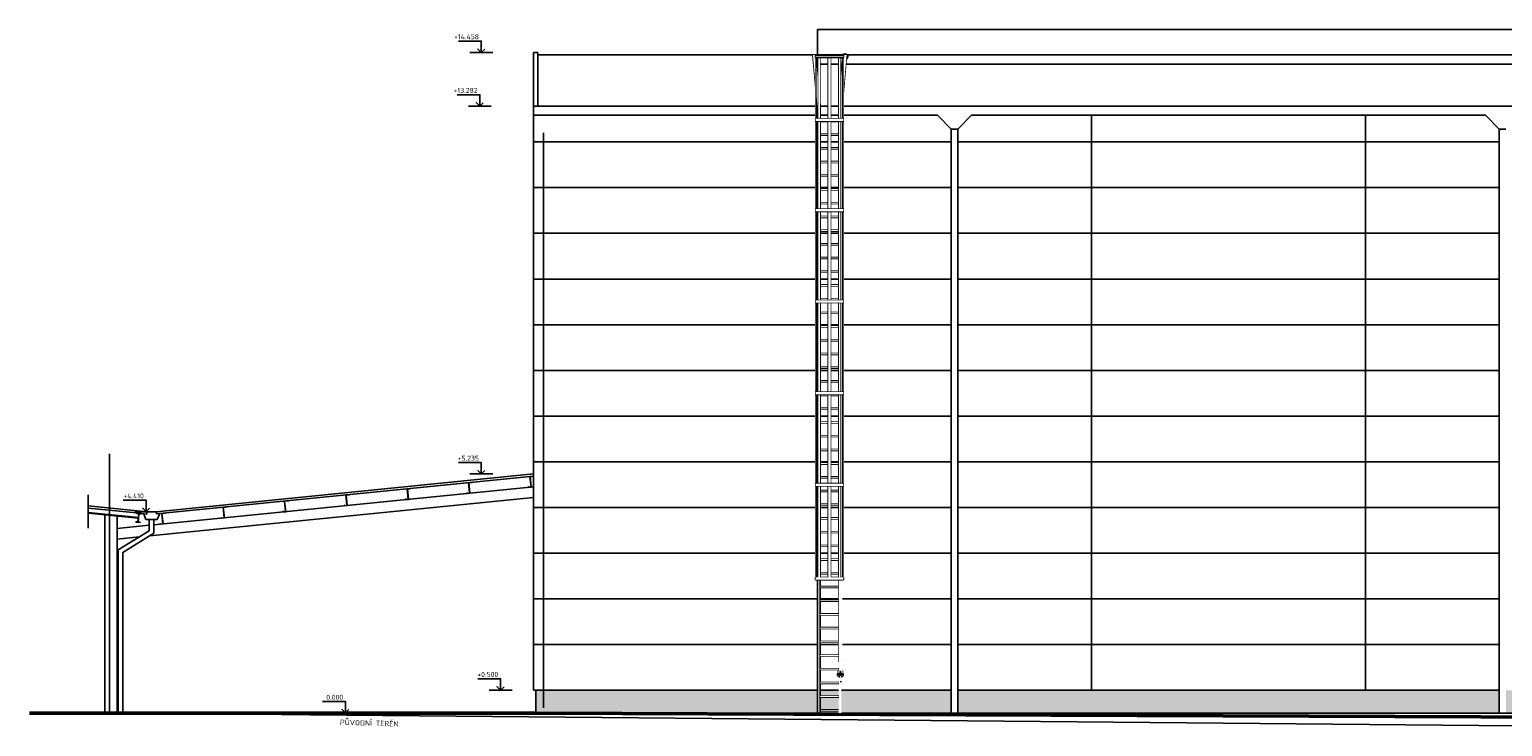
# Model space of a CAD drawing. Header units: millimetres. Extents: x -102634 to 407724, y -68883 to 155589.
# Tile 29 of 80: x 170493 to 202746, y 2695 to 17952. Entities that reach past the tile are written whole.
import ezdxf
from ezdxf.enums import TextEntityAlignment as Align
from ezdxf.lldxf.tags import DXFTag

# ---------------------------------------------------------------- set-up
doc = ezdxf.new("R2010")
doc.units = ezdxf.units.MM
doc.header["$LTSCALE"] = 20
doc.set_wipeout_variables(frame=1)
for name, color, linetype, lineweight in [('CAVNEJSI_POHLED', 7, 'Continuous', 25), ('CKSTENY_REZ', 7, 'Continuous', 50), ('CKTEXTY_MALE', 8, 'Continuous', 18), ('pohledy', 7, 'Continuous', 25), ('srafy', 7, 'Continuous', 18)]:
    doc.layers.add(name, color=color, linetype=linetype, lineweight=lineweight)
doc.layers.add('CKKOTY_VYS', color=8, linetype='Continuous', lineweight=25, plot=False)
doc.styles.get("Standard").update_dxf_attribs({"font": 'isocpeur.ttf'})
tags = doc.linetypes.add('DASHED', pattern=[19.05, 12.7, -6.35]).pattern_tags.tags
tags[6:7] = [DXFTag(74, 4), DXFTag(75, 0), DXFTag(340, '0'), DXFTag(46, 0.0), DXFTag(50, 0.0), DXFTag(44, 0.0), DXFTag(45, 0.0)]
tags[4:5] = [DXFTag(74, 4), DXFTag(75, 0), DXFTag(340, '0'), DXFTag(46, 0.0), DXFTag(50, 0.0), DXFTag(44, 0.0), DXFTag(45, 0.0)]
tags = doc.linetypes.add('DOT', pattern=[6.35, 0, -6.35]).pattern_tags.tags
tags[6:7] = [DXFTag(74, 4), DXFTag(75, 0), DXFTag(340, '0'), DXFTag(46, 0.0), DXFTag(50, 0.0), DXFTag(44, 0.0), DXFTag(45, 0.0)]
tags[4:5] = [DXFTag(74, 4), DXFTag(75, 0), DXFTag(340, '0'), DXFTag(46, 0.0), DXFTag(50, 0.0), DXFTag(44, 0.0), DXFTag(45, 0.0)]
tags = doc.linetypes.add('PRERUSENI', pattern='A,60,[100,CADKON.SHX,S=2.5,R=0,X=0,Y=0],-10', length=70).pattern_tags.tags
tags[12:13] = [DXFTag(74, 4), DXFTag(75, 0), DXFTag(340, '0'), DXFTag(46, 0.0), DXFTag(50, 0.0), DXFTag(44, 0.0), DXFTag(45, 0.0)]

# ---------------------------------------------------------------- blocks, each defined once
blk = doc.blocks.new('*U735')
at = {"color": 0, "linetype": 'ByBlock', "lineweight": -2}
blk.add_lwpolyline([(-1.5, 1.5), (0, 0), (1.5, 1.5), (0, 0), (0, 5), (10, 5)], dxfattribs=at)
blk = doc.blocks.new('*U736')
at = {"color": 0, "linetype": 'ByBlock', "lineweight": -2}
blk.add_lwpolyline([(-1.5, 1.5), (0, 0), (1.5, 1.5), (0, 0), (0, 5), (10, 5)], dxfattribs=at)
blk = doc.blocks.new('*U737')
at = {"color": 0, "linetype": 'ByBlock', "lineweight": -2}
blk.add_lwpolyline([(-1.5, 1.5), (0, 0), (1.5, 1.5), (0, 0), (0, 5), (10, 5)], dxfattribs=at)
blk = doc.blocks.new('*U739')
at = {"color": 0, "linetype": 'ByBlock', "lineweight": -2}
blk.add_lwpolyline([(-1.5, 1.5), (0, 0), (1.5, 1.5), (0, 0), (0, 5), (10, 5)], dxfattribs=at)
blk = doc.blocks.new('*U741')
at = {"color": 0, "linetype": 'ByBlock', "lineweight": -2}
blk.add_lwpolyline([(-1.5, 1.5), (0, 0), (1.5, 1.5), (0, 0), (0, 5), (10, 5)], dxfattribs=at)
blk = doc.blocks.new('*U738')
at = {"color": 0, "linetype": 'ByBlock', "lineweight": -2}
blk.add_lwpolyline([(-1.5, 1.5), (0, 0), (1.5, 1.5), (0, 0), (0, 5), (10, 5)], dxfattribs=at)
blk = doc.blocks.new('*U839')
at = {"color": 0, "linetype": 'ByBlock', "lineweight": -2}
for p, q in [((-16, 13300), (-112, 14400)), ((60, 13300), (-40, 14400)), ((464, 13300), (564, 14400)), ((524, 13300), (624, 14400)), ((54, 0), (0, 0))]:
    blk.add_line(p, q, dxfattribs=at)
blk.add_line((60, 70), (464, 70))
for points in [[(-106, 14400), (-46, 14400)], [(564, 14400), (624, 14400)], [(0, 10740), (0, 11535), (0, 11535)]]:
    blk.add_lwpolyline(points, dxfattribs=at)
for points in [[(22, 1153, 0.027641), (6, 1152, 0.037834), (-5, 1150, 0.078255), (-14, 1146, 0.25444), (-16, 1143, 0.25444)], [(60, 1143, 0.25444), (58, 1146, 0.078255), (49, 1150, 0.037834), (38, 1152, 0.027641), (22, 1153, 0.027641)]]:
    blk.add_lwpolyline(points, format="xyb", dxfattribs=at)
blk.add_lwpolyline([(60, 50), (464, 50)])
blk.add_circle((-74, 14367), 62.6, dxfattribs=at)
for points in [[(-16, 13300), (60, 13300), (-40, 14400), (-112, 14400)], [(464, 13300), (524, 13300), (624, 14400), (564, 14400)]]:
    blk.add_wipeout(points, dxfattribs=at)
blk.add_line((60, 13300), (60, 1122), dxfattribs=at)
blk.add_wipeout([(464, 0), (524, 0), (524, 13300), (464, 13300)], dxfattribs=at)
blk.add_wipeout([(-16, 1143), (-16, 1144), (-14, 1146), (-10, 1148), (-5, 1150), (6, 1152), (14, 1153), (22, 1153), (30, 1153), (38, 1152), (49, 1150), (58, 1146), (60, 1144), (60, 1143), (60, 13300), (-16, 13300)], dxfattribs=at)
blk.add_wipeout([(60, 50), (464, 50), (464, 70), (60, 70)])
for p, q in [((60, 12970), (464, 12970)), ((60, 12670), (464, 12670)), ((60, 12370), (464, 12370)), ((60, 12070), (464, 12070)), ((60, 11770), (464, 11770)), ((60, 11470), (464, 11470)), ((60, 11170), (464, 11170)), ((60, 10870), (464, 10870)), ((60, 10570), (464, 10570)), ((60, 10270), (464, 10270)), ((60, 9970), (464, 9970)), ((60, 9670), (464, 9670)), ((60, 9370), (464, 9370)), ((60, 9070), (464, 9070)), ((60, 8770), (464, 8770)), ((60, 8470), (464, 8470)), ((60, 8170), (464, 8170)), ((60, 7870), (464, 7870)), ((60, 7570), (464, 7570)), ((60, 7270), (464, 7270)), ((60, 6970), (464, 6970)), ((60, 6670), (464, 6670)), ((60, 6370), (464, 6370)), ((60, 6070), (464, 6070)), ((60, 5770), (464, 5770)), ((60, 5470), (464, 5470)), ((60, 5170), (464, 5170)), ((60, 4870), (464, 4870)), ((60, 4570), (464, 4570)), ((60, 4270), (464, 4270)), ((60, 3970), (464, 3970)), ((60, 3670), (464, 3670)), ((60, 3370), (464, 3370)), ((60, 3070), (464, 3070)), ((60, 2770), (464, 2770)), ((60, 2470), (464, 2470)), ((60, 2170), (464, 2170)), ((60, 1870), (464, 1870)), ((60, 1570), (464, 1570))]:
    blk.add_line(p, q)
blk.add_line((464, 0), (524, 0), dxfattribs=at)
for points in [[(464, 0), (464, 12980), (464, 13300)], [(524, 0), (524, 12980), (524, 13300)], [(60, 10840), (60, 11640), (54, 11637)]]:
    blk.add_lwpolyline(points, dxfattribs=at)
for points in [[(60, 12950), (464, 12950)], [(60, 12650), (464, 12650)], [(60, 12350), (464, 12350)], [(60, 12050), (464, 12050)], [(60, 11750), (464, 11750)], [(60, 11450), (464, 11450)], [(60, 11150), (464, 11150)], [(60, 10850), (464, 10850)], [(60, 10550), (464, 10550)], [(60, 10250), (464, 10250)], [(60, 9950), (464, 9950)], [(60, 9650), (464, 9650)], [(60, 9350), (464, 9350)], [(60, 9050), (464, 9050)], [(60, 8750), (464, 8750)], [(60, 8450), (464, 8450)], [(60, 8150), (464, 8150)], [(60, 7850), (464, 7850)], [(60, 7550), (464, 7550)], [(60, 7250), (464, 7250)], [(60, 6950), (464, 6950)], [(60, 6650), (464, 6650)], [(60, 6350), (464, 6350)], [(60, 6050), (464, 6050)], [(60, 5750), (464, 5750)], [(60, 5450), (464, 5450)], [(60, 5150), (464, 5150)], [(60, 4850), (464, 4850)], [(60, 4550), (464, 4550)], [(60, 4250), (464, 4250)], [(60, 3950), (464, 3950)], [(60, 3650), (464, 3650)], [(60, 3350), (464, 3350)], [(60, 3050), (464, 3050)], [(60, 2750), (464, 2750)], [(60, 2450), (464, 2450)], [(60, 2150), (464, 2150)], [(60, 1850), (464, 1850)], [(60, 1550), (464, 1550)]]:
    blk.add_lwpolyline(points)
blk.add_wipeout([(0, 0), (60, 0), (60, 800), (51, 797), (47, 796), (43, 795), (39, 794), (35, 794), (32, 793), (30, 793), (30, 783), (2, 792), (2, 795), (-1, 795), (0, 795), (0, 795)], dxfattribs=at)
for p, q in [((60, 972), (60, 926)), ((-40, 850), (-40, 834)), ((-40, 830), (-40, 825)), ((-25, 888), (-25, 870)), ((-21, 907), (-21, 872)), ((65, 907), (65, 872)), ((69, 888), (69, 870)), ((85, 850), (85, 834))]:
    blk.add_line(p, q, dxfattribs=at)
blk.add_line((60, 370), (464, 370))
for points in [[(22, 880, 0.050271), (-3, 878, 0.064102), (-22, 871, 0.103804), (-37, 860, 0.176831), (-40, 850, 0.121065)], [(22, 936, 0.049291), (3, 934, 0.06309), (-11, 929, 0.103294), (-22, 921, 0.179401), (-25, 913, 0.216688), (-21, 904, 0.103294)], [(22, 929, 0.053832), (5, 927, 0.067676), (-8, 923, 0.105316), (-18, 914, 0.16797), (-21, 907, 0.051118)], [(65, 904, 0.216688), (69, 913, 0.179401), (66, 921, 0.103294), (55, 929, 0.06309), (41, 934, 0.049291), (22, 936, 0.049291)], [(65, 907, 0.16797), (62, 914, 0.105316), (52, 923, 0.067676), (39, 927, 0.053832), (22, 929, 0.053832)], [(85, 850, 0.176831), (81, 860, 0.103804), (66, 871, 0.064102), (47, 878, 0.050271), (22, 880, 0.050271)], [(84, 832, 0.030993), (85, 834, 0.170267)]]:
    blk.add_lwpolyline(points, format="xyb", dxfattribs=at)
blk.add_lwpolyline([(2, 692), (30, 683)], dxfattribs=at)
blk.add_lwpolyline([(60, 350), (464, 350)])
for centre, start, end in [((-21, 888), 90, 180), ((65, 888), 0, 90)]:
    blk.add_arc(centre, 4, start, end, dxfattribs=at)
for points in [[(60, 12950), (464, 12950), (464, 12970), (60, 12970)], [(60, 12650), (464, 12650), (464, 12670), (60, 12670)], [(60, 12350), (464, 12350), (464, 12370), (60, 12370)], [(60, 12050), (464, 12050), (464, 12070), (60, 12070)], [(60, 11750), (464, 11750), (464, 11770), (60, 11770)], [(60, 11450), (464, 11450), (464, 11470), (60, 11470)], [(60, 11150), (464, 11150), (464, 11170), (60, 11170)], [(60, 10850), (464, 10850), (464, 10870), (60, 10870)], [(60, 10550), (464, 10550), (464, 10570), (60, 10570)], [(60, 10250), (464, 10250), (464, 10270), (60, 10270)], [(60, 9950), (464, 9950), (464, 9970), (60, 9970)], [(60, 9650), (464, 9650), (464, 9670), (60, 9670)], [(60, 9350), (464, 9350), (464, 9370), (60, 9370)], [(60, 9050), (464, 9050), (464, 9070), (60, 9070)], [(60, 8750), (464, 8750), (464, 8770), (60, 8770)], [(60, 8450), (464, 8450), (464, 8470), (60, 8470)], [(60, 8150), (464, 8150), (464, 8170), (60, 8170)], [(60, 7850), (464, 7850), (464, 7870), (60, 7870)], [(60, 7550), (464, 7550), (464, 7570), (60, 7570)], [(60, 7250), (464, 7250), (464, 7270), (60, 7270)], [(60, 6950), (464, 6950), (464, 6970), (60, 6970)], [(60, 6650), (464, 6650), (464, 6670), (60, 6670)], [(60, 6350), (464, 6350), (464, 6370), (60, 6370)], [(60, 6050), (464, 6050), (464, 6070), (60, 6070)], [(60, 5750), (464, 5750), (464, 5770), (60, 5770)], [(60, 5450), (464, 5450), (464, 5470), (60, 5470)], [(60, 5150), (464, 5150), (464, 5170), (60, 5170)], [(60, 4850), (464, 4850), (464, 4870), (60, 4870)], [(60, 4550), (464, 4550), (464, 4570), (60, 4570)], [(60, 4250), (464, 4250), (464, 4270), (60, 4270)], [(60, 3950), (464, 3950), (464, 3970), (60, 3970)], [(60, 3650), (464, 3650), (464, 3670), (60, 3670)], [(60, 3350), (464, 3350), (464, 3370), (60, 3370)], [(60, 3050), (464, 3050), (464, 3070), (60, 3070)], [(60, 2750), (464, 2750), (464, 2770), (60, 2770)], [(60, 2450), (464, 2450), (464, 2470), (60, 2470)], [(60, 2150), (464, 2150), (464, 2170), (60, 2170)], [(60, 1850), (464, 1850), (464, 1870), (60, 1870)], [(60, 1550), (464, 1550), (464, 1570), (60, 1570)]]:
    blk.add_wipeout(points)
blk.add_wipeout([(-21, 904), (-20, 911), (-18, 914), (-14, 919), (-8, 923), (-2, 925), (5, 927), (13, 929), (22, 929), (31, 929), (39, 927), (46, 925), (52, 923), (58, 919), (62, 914), (64, 911), (65, 904), (68, 908), (69, 913), (68, 917), (66, 921), (61, 925), (55, 929), (48, 932), (41, 934), (32, 935), (22, 936), (12, 935), (3, 934), (-4, 931), (-11, 929), (-17, 925), (-22, 921), (-24, 917), (-25, 913), (-24, 908)], dxfattribs=at)
blk.add_wipeout([(60, 350), (464, 350), (464, 370), (60, 370)])
blk.add_wipeout([(65, 872), (66, 871), (69, 870), (69, 888), (68, 891), (65, 892)], dxfattribs=at)
blk.add_wipeout([(-25, 870), (-22, 871), (-21, 872), (-21, 892), (-24, 891), (-25, 888)], dxfattribs=at)
blk.add_wipeout([(-21, 872), (-13, 875), (-3, 878), (9, 880), (35, 880), (47, 878), (57, 875), (65, 872), (65, 904), (64, 911), (60, 917), (58, 919), (55, 921), (52, 923), (49, 924), (46, 925), (43, 926), (39, 927), (35, 928), (31, 929), (26, 929), (22, 929), (18, 929), (13, 929), (5, 927), (0, 926), (-4, 925), (-8, 923), (-14, 919), (-16, 917), (-18, 914), (-19, 912), (-21, 904)], dxfattribs=at)
blk.add_wipeout([(-40, 825), (-40, 819), (-37, 814), (-30, 807), (-22, 802), (-13, 798), (-3, 796), (2, 795), (30, 793), (39, 794), (47, 796), (54, 797), (66, 802), (74, 807), (81, 814), (84, 819), (85, 825), (85, 830), (85, 834), (85, 850), (84, 855), (81, 860), (74, 866), (69, 870), (65, 872), (57, 875), (47, 878), (35, 880), (9, 880), (-3, 878), (-13, 875), (-21, 872), (-25, 870), (-26, 869), (-30, 866), (-37, 860), (-40, 855), (-40, 850)], dxfattribs=at)
for p, q in [((2, 805), (30, 815)), ((2, 792), (30, 802)), ((30, 815), (30, 802)), ((30, 802), (30, 783))]:
    blk.add_line(p, q, dxfattribs=at)
for points in [[(85, 834, 0.170267), (81, 845, 0.104963), (66, 857, 0.066737), (47, 864, 0.052881), (22, 867, 0.052881), (-3, 864, 0.066737), (-22, 857, 0.104963), (-37, 845, 0.170267), (-40, 834, 0.030993), (-40, 832, 0.104963)], [(22, 862, 0.05175), (-3, 859, 0.065606), (-22, 852, 0.104496), (-37, 841, 0.173062), (-40, 830, 0.038391)], [(22, 856, 0.051769), (-3, 854, 0.065626), (-22, 847, 0.104504), (-37, 835, 0.173015), (-40, 825, 0.173015), (-37, 814, 0.104504), (-22, 802, 0.065626), (-3, 796, 0.010884), (2, 795, 0.051769)], [(22, 821, 0.052415), (12, 820, 0.066273), (4, 817, 0.104776), (-1, 812, 0.215402), (-3, 805, 0.046957)], [(22, 818, 0.051442), (12, 817, 0.065296), (4, 814, 0.104359), (-1, 810, 0.173836), (-3, 805, 0.173836), (-1, 801, 0.0663), (2, 798, 0.065296)], [(85, 830, 0.173062), (81, 841, 0.104496), (66, 852, 0.065606), (47, 859, 0.05175), (22, 862, 0.05175)], [(30, 793, 0.034545), (47, 796, 0.065626), (66, 802, 0.104504), (81, 814, 0.173015), (85, 825, 0.173015), (81, 835, 0.104504), (66, 847, 0.065626), (47, 854, 0.051769), (22, 856, 0.051769)], [(47, 807, 0.218352), (45, 812, 0.104776), (40, 817, 0.066273), (32, 820, 0.052415), (22, 821, 0.052415)], [(30, 794, 0.008522), (32, 794, 0.065296), (40, 797, 0.104359), (45, 801, 0.173836), (47, 805, 0.173836), (45, 810, 0.104359), (40, 814, 0.065296), (32, 817, 0.051442), (22, 818, 0.051442)]]:
    blk.add_lwpolyline(points, format="xyb", dxfattribs=at)
blk.add_lwpolyline([(2, 805), (2, 792)], dxfattribs=at)
blk.add_wipeout([(2, 792), (30, 783), (30, 802)], dxfattribs=at)
blk.add_wipeout([(2, 792), (30, 802), (30, 815), (2, 805)], dxfattribs=at)
for p, q in [((18, 897), (18, 910)), ((26, 897), (26, 910))]:
    blk.add_line(p, q, dxfattribs=at)
blk.add_line((60, 670), (464, 670))
blk.add_lwpolyline([(60, 650), (464, 650)])
for centre, start, end in [((22, 910), 0, 180), ((22, 897), 180, 0)]:
    blk.add_arc(centre, 4, start, end, dxfattribs=at)
blk.add_wipeout([(-16, 926), (-11, 929), (3, 934), (12, 935), (22, 936), (32, 935), (41, 934), (48, 932), (55, 929), (60, 926), (60, 1143), (60, 1144), (58, 1146), (49, 1150), (38, 1152), (26, 1153), (14, 1153), (6, 1152), (-5, 1150), (-10, 1148), (-14, 1146), (-16, 1144), (-16, 1143)], dxfattribs=at)
for p, q in [((60, 1270), (464, 1270)), ((60, 970), (464, 970))]:
    blk.add_line(p, q)
blk.add_line((85, 830), (85, 825), dxfattribs=at)
for points in [[(60, 1250), (464, 1250)], [(60, 950), (464, 950)]]:
    blk.add_lwpolyline(points)
for points in [[(60, 1250), (464, 1250), (464, 1270), (60, 1270)], [(60, 950), (464, 950), (464, 970), (60, 970)], [(60, 650), (464, 650), (464, 670), (60, 670)]]:
    blk.add_wipeout(points)
blk = doc.blocks.new('*U837')
at = {"color": 0, "linetype": 'ByBlock', "lineweight": -2}
for p, q in [((0, 11483), (0, 11433)), ((5, 11433), (5, 50)), ((10, 11433), (10, 50)), ((65, 11433), (65, 50)), ((97, 11433), (97, 50)), ((280, 11433), (280, 50)), ((330, 11433), (330, 50)), ((513, 11433), (513, 50)), ((548, 11433), (548, 50)), ((600, 11433), (600, 50)), ((605, 11433), (605, 50)), ((610, 11483), (610, 11433)), ((0, 50), (610, 50)), ((0, 50), (610, 50)), ((0, 50), (610, 50)), ((0, 50), (0, 0)), ((610, 50), (610, 0)), ((0, 0), (610, 0))]:
    blk.add_line(p, q, dxfattribs=at)
for points in [[(0, 11433), (0, 11483), (610, 11483), (610, 11433)], [(0, 0), (0, 50), (610, 50), (610, 0)]]:
    blk.add_wipeout(points, dxfattribs=at)
for points in [[(65, 50), (97, 50), (97, 11433), (65, 11433)], [(280, 50), (330, 50), (330, 11433), (280, 11433)], [(513, 50), (548, 50), (548, 11433), (513, 11433)]]:
    blk.add_wipeout(points, dxfattribs=at)
for points in [[(5, 11433), (10, 11433), (10, 50), (5, 50)], [(600, 11433), (605, 11433), (605, 50), (600, 50)]]:
    blk.add_wipeout(points, dxfattribs=at)
for p, q in [((0, 11483), (610, 11483)), ((0, 11433), (610, 11433)), ((0, 10090), (610, 10090)), ((0, 10040), (610, 10040)), ((0, 8112), (610, 8112)), ((0, 8062), (610, 8062)), ((0, 6115), (610, 6115)), ((0, 6065), (610, 6065)), ((0, 4106), (610, 4106)), ((0, 4056), (610, 4056)), ((0, 2103), (610, 2103)), ((0, 2053), (610, 2053))]:
    blk.add_line(p, q, dxfattribs=at)
for points in [[(0, 10040), (0, 10090), (610, 10090), (610, 10040)], [(0, 8062), (0, 8112), (610, 8112), (610, 8062)], [(0, 6065), (0, 6115), (610, 6115), (610, 6065)], [(0, 4056), (0, 4106), (610, 4106), (610, 4056)], [(0, 2053), (0, 2103), (610, 2103), (610, 2053)]]:
    blk.add_wipeout(points, dxfattribs=at)

msp = doc.modelspace()

# ---------------------------------------------------------------- hatches: boundary and pattern name
at = {"layer": 'srafy'}
h = msp.add_hatch(dxfattribs=at)
h.set_pattern_fill('AR-SAND', color=256, scale=5, style=0)
h.paths.add_polyline_path([(199747, 3490), (193747, 3490), (190821, 3490), (190821, 2990), (202671, 2990), (202671, 3490)])
h.paths.add_polyline_path([(205747, 3490), (202821, 3490), (202821, 2990), (206027, 2990), (207027, 2990), (207027, 3490)])
h.paths.add_polyline_path([(190671, 2990), (190671, 3490), (187747, 3490), (181747, 3490), (181577, 3490), (181577, 2990)])

# ---------------------------------------------------------------- linework, layer by layer
at = {"layer": 'CKKOTY_VYS'}
for p, q in [((180635, 17448), (180135, 17448)), ((180605, 16273), (180105, 16273)), ((180635, 8223), (180135, 8223)), ((173298, 7397), (172798, 7397)), ((181058, 3490), (180558, 3490)), ((177662, 2990), (177162, 2990))]:
    msp.add_line(p, q, dxfattribs=at)
at = {"layer": 'CKSTENY_REZ'}
msp.add_lwpolyline([(170493, 2990), (181577, 2990), (206027, 2890), (225758, 2890)], dxfattribs=at)
at = {"layer": 'pohledy'}
for p, q in [((217747, 17952), (187747, 17952)), ((187747, 17190), (187747, 17952)), ((181527, 3490), (181527, 17448)), ((181527, 17448), (181627, 17448)), ((181627, 17448), (181627, 16273)), ((187747, 17398), (181627, 17398)), ((187747, 17399), (217747, 17399)), ((187747, 17190), (217747, 17190)), ((181527, 16273), (211532, 16273)), ((181527, 16073), (190371, 16073)), ((190371, 16073), (190671, 15773)), ((191121, 16073), (190821, 15773)), ((191121, 16073), (202371, 16073)), ((202371, 16073), (202671, 15773)), ((190671, 15773), (190671, 2990)), ((190671, 15773), (190821, 15773)), ((190821, 15773), (190821, 2990)), ((202671, 15773), (202671, 2990)), ((202671, 15773), (202821, 15773)), ((172247, 2990), (172247, 8665)), ((173267, 7397), (181527, 8223)), ((173272, 7348), (181527, 8173)), ((181516, 8172), (181451, 8166)), ((181451, 8166), (181474, 7937)), ((181454, 8164), (181514, 8170)), ((181477, 7935), (181454, 8164)), ((181514, 8170), (181516, 8158)), ((181518, 8158), (181516, 8172)), ((181516, 8158), (181518, 8158)), ((173217, 7109), (181527, 7940)), ((177486, 7769), (177422, 7763)), ((177422, 7763), (177444, 7534)), ((177424, 7761), (177484, 7767)), ((177447, 7532), (177424, 7761)), ((177484, 7767), (177486, 7755)), ((177488, 7755), (177486, 7769)), ((177486, 7755), (177488, 7755)), ((178830, 7903), (178765, 7897)), ((178765, 7897), (178788, 7668)), ((178767, 7895), (178828, 7901)), ((178790, 7666), (178767, 7895)), ((178770, 7849), (178771, 7851)), ((178811, 7899), (178813, 7902)), ((178828, 7901), (178829, 7889)), ((178829, 7889), (178831, 7889)), ((178831, 7889), (178830, 7903)), ((180074, 7811), (180072, 7811)), ((180072, 7811), (180074, 7795)), ((180075, 7797), (180074, 7811)), ((180074, 7795), (180133, 7801)), ((180131, 7802), (180075, 7797)), ((180173, 8038), (180108, 8031)), ((180108, 8031), (180131, 7802)), ((180110, 8029), (180171, 8036)), ((180133, 7801), (180110, 8029)), ((180124, 7877), (180125, 7879)), ((180171, 8036), (180172, 8024)), ((180172, 8024), (180174, 8024)), ((180174, 8024), (180173, 8038)), ((181417, 7945), (181415, 7945)), ((181415, 7945), (181417, 7929)), ((181419, 7931), (181417, 7945)), ((181417, 7929), (181477, 7935)), ((181474, 7937), (181419, 7931)), ((171776, 7525), (173066, 7396)), ((171776, 7475), (172839, 7369)), ((173126, 6869), (181527, 7709)), ((174800, 7500), (174735, 7494)), ((174735, 7494), (174758, 7265)), ((174737, 7492), (174798, 7498)), ((174760, 7263), (174737, 7492)), ((174798, 7498), (174799, 7486)), ((174799, 7486), (174801, 7486)), ((174801, 7486), (174800, 7500)), ((176143, 7635), (176078, 7628)), ((176078, 7628), (176101, 7399)), ((176080, 7626), (176141, 7633)), ((176103, 7398), (176080, 7626)), ((176098, 7436), (176099, 7438)), ((176141, 7633), (176142, 7621)), ((176142, 7621), (176144, 7621)), ((176144, 7621), (176143, 7635)), ((177387, 7542), (177385, 7542)), ((177385, 7542), (177387, 7526)), ((177389, 7528), (177387, 7542)), ((177387, 7526), (177447, 7532)), ((177444, 7534), (177389, 7528)), ((178731, 7676), (178729, 7676)), ((178729, 7676), (178730, 7660)), ((178730, 7660), (178790, 7666)), ((178732, 7662), (178731, 7676)), ((178788, 7668), (178732, 7662)), ((171776, 7383), (172877, 7273)), ((171776, 7367), (172875, 7257)), ((172142, 2990), (172142, 7330)), ((172412, 2990), (172412, 7303)), ((172412, 7028), (173117, 7099)), ((172820, 7178), (172819, 7170)), ((172819, 7170), (172919, 7160)), ((172855, 7175), (172820, 7178)), ((172839, 7369), (172838, 7360)), ((172838, 7360), (172873, 7357)), ((172938, 7359), (172839, 7369)), ((172839, 7369), (172839, 7369)), ((172839, 7369), (172839, 7369)), ((172855, 7175), (172860, 7175)), ((172867, 7181), (172868, 7186)), ((172868, 7186), (172884, 7344)), ((172878, 7356), (172873, 7357)), ((172874, 7185), (172889, 7343)), ((172874, 7185), (172874, 7180)), ((172880, 7173), (172884, 7172)), ((172884, 7344), (172883, 7348)), ((172919, 7168), (172884, 7172)), ((172891, 7348), (172889, 7343)), ((172903, 7354), (172898, 7353)), ((172903, 7354), (172938, 7350)), ((172919, 7160), (172919, 7168)), ((172938, 7350), (172938, 7359)), ((172938, 7359), (173062, 7347)), ((173042, 7228), (172996, 7341)), ((173042, 7228), (173292, 7228)), ((173062, 7348), (173066, 7395)), ((173062, 7347), (173062, 7348)), ((173062, 7347), (173062, 7347)), ((173062, 7347), (173062, 7347)), ((173066, 7395), (173066, 7396)), ((173117, 7228), (173117, 6981)), ((173217, 7228), (173217, 6925)), ((173272, 7348), (173267, 7397)), ((173292, 7228), (173338, 7341)), ((173357, 7139), (173355, 7139)), ((173355, 7139), (173357, 7123)), ((173359, 7125), (173357, 7139)), ((173357, 7123), (173417, 7129)), ((173415, 7131), (173359, 7125)), ((173456, 7366), (173392, 7360)), ((173392, 7360), (173415, 7131)), ((173394, 7358), (173455, 7364)), ((173417, 7129), (173394, 7358)), ((173455, 7364), (173456, 7352)), ((173458, 7352), (173456, 7366)), ((173456, 7352), (173458, 7352)), ((174701, 7273), (174699, 7273)), ((174699, 7273), (174700, 7257)), ((174700, 7257), (174760, 7263)), ((174702, 7259), (174701, 7273)), ((174758, 7265), (174702, 7259)), ((174744, 7408), (174745, 7410)), ((176044, 7408), (176042, 7408)), ((176042, 7408), (176044, 7392)), ((176045, 7394), (176044, 7408)), ((176044, 7392), (176103, 7398)), ((176101, 7399), (176045, 7394)), ((176063, 7394), (176065, 7396)), ((172412, 6797), (172897, 6846)), ((173117, 6981), (172437, 6564)), ((173217, 6925), (172537, 6508)), ((172437, 6564), (172437, 2990)), ((172537, 6508), (172537, 2990)), ((181527, 3490), (190671, 3490)), ((181527, 3490), (181577, 3490)), ((181577, 3490), (181577, 2990)), ((190821, 3490), (202671, 3490)), ((170493, 2990), (224967, 2990)), ((181527, 2990), (170493, 2990))]:
    msp.add_line(p, q, dxfattribs=at)
at = {"layer": 'pohledy', "linetype": 'DOT'}
for p, q in [((187747, 3490), (187747, 16073)), ((193747, 3490), (193747, 16073)), ((199747, 3490), (199747, 16073)), ((181527, 15490), (190671, 15490)), ((181747, 3108), (181747, 15690)), ((190821, 15490), (202671, 15490)), ((181527, 14490), (190671, 14490)), ((190821, 14490), (202671, 14490)), ((181527, 13490), (190671, 13490)), ((190821, 13490), (202671, 13490)), ((181527, 12490), (190671, 12490)), ((190821, 12490), (202671, 12490)), ((181527, 11490), (190671, 11490)), ((190821, 11490), (202671, 11490)), ((181527, 10490), (190671, 10490)), ((190821, 10490), (202671, 10490)), ((181527, 9490), (190671, 9490)), ((190821, 9490), (202671, 9490)), ((181527, 8490), (190671, 8490)), ((190821, 8490), (202671, 8490)), ((181527, 7490), (190671, 7490)), ((190821, 7490), (202671, 7490)), ((181527, 6490), (190671, 6490)), ((190821, 6490), (202671, 6490)), ((181527, 5490), (190671, 5490)), ((190821, 5490), (202671, 5490)), ((181527, 4490), (190671, 4490)), ((190821, 4490), (202671, 4490))]:
    msp.add_line(p, q, dxfattribs=at)
at = {"layer": 'pohledy', "linetype": 'PRERUSENI', "ltscale": 0.5}
msp.add_line((171776, 7766), (171776, 7038), dxfattribs=at)
at = {"layer": 'pohledy', "color": 4}
msp.add_line((194877, 2990), (194877, 2980), dxfattribs=at)
at = {"layer": 'pohledy', "linetype": 'DASHED'}
msp.add_lwpolyline([(173537, 2990), (176630, 2950), (203027, 2710), (207027, 2790), (223967, 3330), (227222, 3440), (228520, 3490)], dxfattribs=at)
at = {"layer": 'pohledy'}
for centre, start, end in [((172856, 7187), 286.7894, 331.7894), ((172886, 7184), 196.7894, 241.7894), ((172872, 7345), 16.7894, 61.7894), ((172901, 7342), 106.7894, 151.7894)]:
    msp.add_arc(centre, 12, start, end, dxfattribs=at)
at = {"layer": 'srafy'}
msp.add_line((206027, 2890), (181577, 2990), dxfattribs=at)

# ---------------------------------------------------------------- block references
at = {"layer": 'CKKOTY_VYS'}
ref = msp.add_blockref('*U735', (180385, 17448), dxfattribs=dict(at, xscale=-50, yscale=50, zscale=50))
ref.add_attrib('Výška', '+14.458', dxfattribs={"layer": '0', "color": 0, "linetype": 'ByBlock', "lineweight": -2, "height": 110}).set_placement((180335, 17738), align=Align.RIGHT)
ref = msp.add_blockref('*U741', (180355, 16273), dxfattribs=dict(at, xscale=-50, yscale=50, zscale=50))
ref.add_attrib('Výška', '+13.282', dxfattribs={"layer": '0', "color": 0, "linetype": 'ByBlock', "lineweight": -2, "height": 110}).set_placement((180305, 16563), align=Align.RIGHT)
ref = msp.add_blockref('*U736', (180385, 8223), dxfattribs=dict(at, xscale=-50, yscale=50, zscale=50))
ref.add_attrib('Výška', '+5.235', dxfattribs={"layer": '0', "color": 0, "linetype": 'ByBlock', "lineweight": -2, "height": 110}).set_placement((180335, 8513), align=Align.RIGHT)
ref = msp.add_blockref('*U737', (173048, 7397), dxfattribs=dict(at, xscale=-50, yscale=50, zscale=50))
ref.add_attrib('Výška', '+4.410', dxfattribs={"layer": '0', "color": 0, "linetype": 'ByBlock', "lineweight": -2, "height": 110}).set_placement((172998, 7687), align=Align.RIGHT)
ref = msp.add_blockref('*U738', (180808, 3490), dxfattribs=dict(at, xscale=-50, yscale=50, zscale=50))
ref.add_attrib('Výška', '+0.500', dxfattribs={"layer": '0', "color": 0, "linetype": 'ByBlock', "lineweight": -2, "height": 110}).set_placement((180758, 3780), align=Align.RIGHT)
ref = msp.add_blockref('*U739', (177412, 2990), dxfattribs=dict(at, xscale=-50, yscale=50, zscale=50))
ref.add_attrib('Výška', '0.000', dxfattribs={"layer": '0', "color": 0, "linetype": 'ByBlock', "lineweight": -2, "height": 110}).set_placement((177362, 3280), align=Align.RIGHT)

# ---------------------------------------------------------------- texts
at = {"layer": 'CKTEXTY_MALE'}
msp.add_text('PŮVODNÍ TERÉN', height=115, rotation=358.2816, dxfattribs=at).set_placement((177288, 2733))

# ---------------------------------------------------------------- next in the draw order: block references
at = {"layer": 'CAVNEJSI_POHLED', "xscale": -1}
msp.add_blockref('*U839', (188271, 2990), dxfattribs=at)

# ---------------------------------------------------------------- next in the draw order: block references
msp.add_blockref('*U837', (188314, 5908), dxfattribs=at)

doc.saveas('drawing.dxf')
